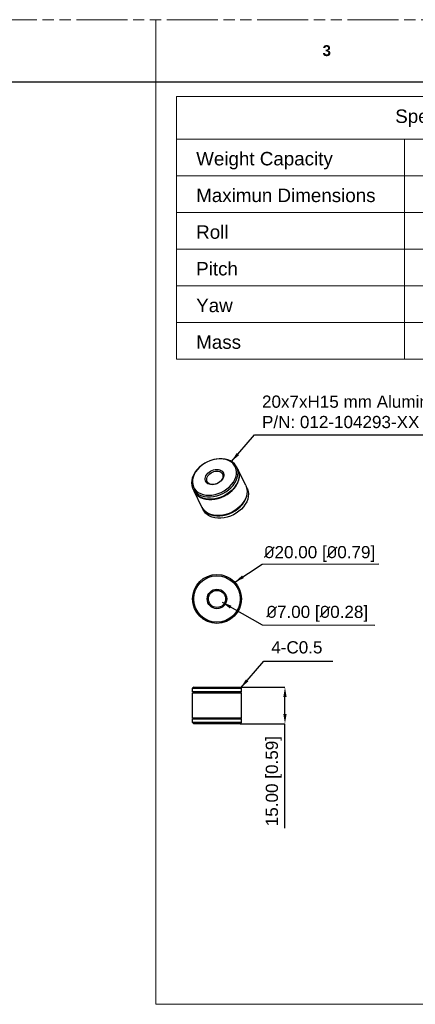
# Model space of a CAD drawing. Header units: millimetres. Extents: x 3925 to 5043, y -86 to 778.
# Tile 124 of 164: x 4568 to 4730, y 375 to 778. Entities that reach past the tile are written whole.
import ezdxf

# ---------------------------------------------------------------- set-up
doc = ezdxf.new("R2010")
doc.units = ezdxf.units.MM
doc.header["$LTSCALE"] = 46.255
doc.header["$PDMODE"] = 3
doc.header["$PDSIZE"] = 1
doc.linetypes.add('PHANTOM', pattern=[0.8, 0.45, -0.05, 0.1, -0.05, 0.1, -0.05])
doc.linetypes.add('SLD-Solid', pattern=[0])
doc.layers.get('0').update_dxf_attribs({"linetype": 'CONTINUOUS'})
doc.layers.get('Defpoints').update_dxf_attribs({"linetype": 'CONTINUOUS'})
doc.layers.add('dim', color=2, linetype='CONTINUOUS', lineweight=0)
doc.layers.add('Form', color=7, linetype='CONTINUOUS', lineweight=13)
doc.layers.add('SPACER-RIGGIDXF_CONTINUOUS_LINE', color=7, linetype='CONTINUOUS')
doc.styles.add('SLDTEXTSTYLE0', font='arialbd.ttf', dxfattribs={"height": 5.5})
doc.styles.add('SLDTEXTSTYLE2', font='arial.ttf')
doc.dimstyles.new('SLDDIMSTYLE1', dxfattribs={"dimtxt": 5.650301, "dimasz": 4.572, "dimexe": 0, "dimexo": 0.0625, "dimgap": 1.412575, "dimtad": 0, "dimtih": 1, "dimtoh": 1, "dimlfac": 3.5, "dimrnd": 1e-09, "dimzin": 4, "dimdsep": 46, "dimtxsty": 'SLDTEXTSTYLE0', "dimsah": 1, "dimcen": 0.09, "dimadec": 0, "dimazin": 1, "dimtol": 1, "dimtp": 0.8, "dimtm": 0.8, "dimtfac": 1, "dimtdec": 1, "dimtofl": 0, "dimtmove": 0, "dimatfit": 3, "dimfxl": 1, "dimfrac": 2, "dimtolj": 1, "dimarcsym": 0})

# ---------------------------------------------------------------- blocks, each defined once
blk = doc.blocks.new('*D80')
at = {"color": 0, "linetype": 'Continuous', "lineweight": -2}
for p, q in [((4658.05, 504.66), (4676.34, 504.66)), ((4676.34, 493.66), (4676.34, 500.66)), ((4658.05, 489.66), (4676.34, 489.66)), ((4676.34, 446.99), (4676.34, 489.66))]:
    blk.add_line(p, q, dxfattribs=at)
at = {"color": 0, "linetype": 'Continuous'}
for points in [[(4675.67, 500.66), (4677.01, 500.66), (4676.34, 504.66)], [(4675.67, 493.66), (4677.01, 493.66), (4676.34, 489.66)]]:
    blk.add_solid(points, dxfattribs=at)
at = {"layer": 'Defpoints', "color": 0, "linetype": 'Continuous'}
for p in [(4657.99, 504.66), (4676.34, 504.66), (4657.99, 489.66)]:
    blk.add_point(p, dxfattribs=at)
at = {"color": 0, "linetype": 'Continuous', "lineweight": 0, "insert": (4671.72, 466.25), "char_height": 5, "attachment_point": 5, "rotation": 90, "style": 'SLDTEXTSTYLE2'}
blk.add_mtext('\\A1;15.00 [0.59]', dxfattribs=at)

msp = doc.modelspace()

# ---------------------------------------------------------------- linework, layer by layer
at = {"color": 7, "linetype": 'PHANTOM', "lineweight": 0}
msp.add_line((3924.9114, 777.5606), (5042.5114, 777.5606), dxfattribs=at)
at = {"color": 7, "linetype": 'Continuous', "lineweight": 0}
msp.add_line((4623.4114, 777.5606), (4623.4114, 752.1606), dxfattribs=at)
at = {"color": 7, "linetype": 'Continuous', "lineweight": 30}
msp.add_line((3937.6114, 752.1606), (5029.8114, 752.1606), dxfattribs=at)
at = {"layer": 'dim', "color": 7, "linetype": 'Continuous', "lineweight": 0}
for p, q in [((4631.8979, 746.2015), (4890.9415, 746.2015)), ((4631.8979, 728.7015), (4890.9415, 728.7015)), ((4725.2347, 728.7015), (4725.2347, 638.7015))]:
    msp.add_line(p, q, dxfattribs=at)
at = {"layer": 'dim', "color": 7, "lineweight": 0}
msp.add_line((4631.8979, 746.2015), (4631.8979, 638.7015), dxfattribs=at)
at = {"layer": 'dim', "color": 0, "linetype": 'Continuous', "lineweight": 0}
for p, q in [((4631.8979, 713.7015), (4890.9415, 713.7015)), ((4631.8979, 698.7015), (4890.9415, 698.7015)), ((4631.8979, 683.7015), (4890.9415, 683.7015)), ((4631.8979, 668.7015), (4890.9415, 668.7015)), ((4631.8979, 653.7015), (4890.9415, 653.7015)), ((4631.8979, 638.7015), (4890.9415, 638.7015))]:
    msp.add_line(p, q, dxfattribs=at)
at = {"layer": 'Form', "color": 7, "linetype": 'SLD-Solid', "lineweight": 0}
for p, q in [((4623.4114, 752.1606), (4623.4114, 374.995)), ((4623.4114, 374.995), (5029.8114, 374.995))]:
    msp.add_line(p, q, dxfattribs=at)
at = {"layer": 'SPACER-RIGGIDXF_CONTINUOUS_LINE', "color": 7, "linetype": 'Continuous'}
for p, q in [((4657.0454, 593.7332), (4656.5879, 594.6656)), ((4657.1369, 593.5467), (4657.0987, 593.614)), ((4660.3094, 587.082), (4657.1369, 593.5467)), ((4639.0908, 584.9223), (4638.6332, 585.8548)), ((4639.3957, 584.3843), (4639.0909, 584.9224)), ((4639.129, 584.855), (4639.1824, 584.7359)), ((4642.3547, 578.2711), (4639.1823, 584.7359)), ((4660.4008, 586.8955), (4660.3627, 586.9628)), ((4660.8585, 585.9631), (4660.4009, 586.8955)), ((4642.6596, 577.7331), (4642.3548, 578.2711)), ((4642.393, 578.2038), (4642.4463, 578.0847)), ((4642.9038, 577.1522), (4642.4463, 578.0846)), ((4638.9907, 504.6974), (4638.4907, 504.1974)), ((4638.4907, 502.6974), (4638.4907, 504.1974)), ((4638.4907, 504.1974), (4658.4907, 504.1974)), ((4638.9907, 504.6974), (4657.9907, 504.6974)), ((4657.9907, 504.6974), (4658.4907, 504.1974)), ((4658.4907, 502.6974), (4658.4907, 504.1974)), ((4658.4907, 502.6974), (4638.4907, 502.6974)), ((4638.4907, 491.9974), (4638.4907, 502.3974)), ((4638.4907, 502.3974), (4658.4907, 502.3974)), ((4638.9907, 502.6974), (4638.9907, 502.3974)), ((4657.9907, 502.6974), (4657.9907, 502.3974)), ((4658.4907, 491.9974), (4658.4907, 502.3974)), ((4658.4907, 491.9974), (4638.4907, 491.9974)), ((4638.4907, 490.1974), (4638.4907, 491.6974)), ((4638.4907, 491.6974), (4658.4907, 491.6974)), ((4638.9907, 491.9974), (4638.9907, 491.6974)), ((4657.9907, 491.9974), (4657.9907, 491.6974)), ((4658.4907, 490.1974), (4658.4907, 491.6974)), ((4638.9907, 489.6974), (4638.4907, 490.1974)), ((4658.4907, 490.1974), (4638.4907, 490.1974)), ((4657.9907, 489.6974), (4638.9907, 489.6974)), ((4657.9907, 489.6974), (4658.4907, 490.1974))]:
    msp.add_line(p, q, dxfattribs=at)
for points in [[(4656.5879, 594.6656), (4656.283, 595.2036), (4655.6664, 595.985), (4654.8998, 596.6597), (4653.9973, 597.2152), (4652.9759, 597.6412), (4651.8545, 597.9296), (4650.6541, 598.0752), (4649.397, 598.0752), (4648.1066, 597.9296), (4646.807, 597.6412), (4645.5223, 597.2152), (4644.2766, 596.6597), (4643.0929, 595.985), (4641.9934, 595.2036), (4640.9985, 594.3302), (4640.1268, 593.3809), (4639.3946, 592.3735), (4638.8153, 591.3268), (4638.3999, 590.2602)], [(4656.2081, 590.571), (4656.4463, 591.63), (4656.5016, 592.6674), (4656.3727, 593.6622), (4656.0624, 594.5941), (4655.5769, 595.4441), (4654.9261, 596.1949), (4654.1233, 596.8312), (4653.1848, 597.3401), (4652.1297, 597.7111), (4650.9795, 597.9368), (4649.7577, 598.0126), (4648.489, 597.9368), (4647.1993, 597.7111), (4645.9149, 597.3401), (4644.6619, 596.8312), (4643.4658, 596.1949), (4642.351, 595.4441), (4641.3402, 594.5941), (4640.4539, 593.6622), (4639.7102, 592.6674), (4639.1243, 591.63), (4638.708, 590.571)], [(4646.4898, 587.4377), (4645.8648, 587.4853), (4645.2881, 587.6266), (4644.7774, 587.8574), (4644.3481, 588.1707), (4644.0134, 588.5569), (4643.7833, 589.0043), (4643.6648, 589.4993), (4643.6616, 590.0269), (4643.7738, 590.571), (4643.9979, 591.1151), (4644.3272, 591.6427), (4644.7515, 592.1377), (4645.2581, 592.5851), (4645.8316, 592.9713), (4646.4545, 593.2845), (4647.1079, 593.5154), (4647.7719, 593.6567), (4648.4263, 593.7043)], [(4644.4685, 588.7183), (4644.3472, 589.0381), (4644.278, 589.5099), (4644.3224, 590.0072), (4644.4788, 590.5132), (4644.7418, 591.0105), (4645.1025, 591.4823), (4645.5486, 591.9124), (4646.0649, 592.2863), (4646.6339, 592.5912), (4647.2361, 592.8167), (4647.8511, 592.9552), (4648.4578, 593.0018)], [(4648.4263, 593.7043), (4649.0513, 593.6567), (4649.6279, 593.5154), (4650.1387, 593.2845), (4650.5679, 592.9713), (4650.9027, 592.5851), (4651.1328, 592.1377), (4651.2513, 591.6427), (4651.2544, 591.1151), (4651.1423, 590.571), (4650.9182, 590.0269), (4650.5889, 589.4993), (4650.1645, 589.0043), (4649.6579, 588.5569), (4649.0845, 588.1707), (4648.4616, 587.8574), (4647.8082, 587.6266), (4647.1442, 587.4853), (4646.4898, 587.4377)], [(4650.7526, 591.8021), (4650.8739, 591.4823), (4650.9431, 591.0105), (4650.8987, 590.5132), (4650.7423, 590.0072), (4650.4793, 589.5099), (4650.1186, 589.0381), (4649.6725, 588.6079), (4649.1562, 588.234), (4648.5872, 587.9291), (4647.985, 587.7036), (4647.37, 587.5652), (4646.7633, 587.5185)], [(4648.4578, 593.0018), (4649.0356, 592.9552), (4649.565, 592.8167), (4650.0279, 592.5912), (4650.4084, 592.2863), (4650.6937, 591.9124), (4650.7526, 591.8021)], [(4656.8212, 590.2602), (4657.065, 591.3268), (4657.1327, 592.3735), (4657.023, 593.3809), (4656.738, 594.3302), (4656.5879, 594.6656)], [(4657.0454, 593.7332), (4657.1956, 593.3978), (4657.4806, 592.4485), (4657.5903, 591.4411), (4657.5225, 590.3944), (4657.2787, 589.3278)], [(4657.3702, 589.1413), (4657.6141, 590.2079), (4657.6818, 591.2546), (4657.5721, 592.262), (4657.2871, 593.2113), (4657.1369, 593.5467)], [(4638.3999, 590.2602), (4638.1561, 589.1936), (4638.0884, 588.1468), (4638.1981, 587.1395), (4638.4831, 586.1902), (4638.6332, 585.8548)], [(4638.708, 590.571), (4638.4698, 589.512), (4638.4145, 588.4745), (4638.5434, 587.4797), (4638.8537, 586.5478), (4639.3392, 585.6978), (4639.9899, 584.9471), (4640.7927, 584.3108), (4641.7312, 583.8019), (4642.7863, 583.4308), (4643.9365, 583.2051), (4645.1584, 583.1294), (4646.4271, 583.2051), (4647.7168, 583.4308), (4649.0012, 583.8019), (4650.2542, 584.3108), (4651.4503, 584.9471), (4652.5651, 585.6978), (4653.5759, 586.5478), (4654.4622, 587.4797), (4655.2059, 588.4745), (4655.7918, 589.512), (4656.2081, 590.571)], [(4638.6332, 585.8548), (4638.9381, 585.3167), (4639.5547, 584.5354), (4640.3213, 583.8607), (4641.2238, 583.3052), (4642.2452, 582.8792), (4643.3666, 582.5908), (4644.567, 582.4452), (4645.8241, 582.4452), (4647.1145, 582.5908), (4648.4141, 582.8792), (4649.6988, 583.3052), (4650.9446, 583.8607), (4652.1282, 584.5354), (4653.2277, 585.3167), (4654.2226, 586.1902), (4655.0943, 587.1395), (4655.8266, 588.1468), (4656.4058, 589.1936), (4656.8212, 590.2602)], [(4639.1824, 584.7359), (4639.4872, 584.1979), (4640.1037, 583.4165), (4640.8704, 582.7418), (4641.7728, 582.1863), (4642.7942, 581.7603), (4643.9156, 581.4719), (4645.116, 581.3263), (4646.3732, 581.3263), (4647.6636, 581.4719), (4648.9632, 581.7603), (4650.2479, 582.1863), (4651.4937, 582.7418), (4652.6773, 583.4165), (4653.7768, 584.1979), (4654.7717, 585.0713), (4655.6434, 586.0206), (4656.3756, 587.0279), (4656.9548, 588.0747), (4657.3702, 589.1413)], [(4657.2787, 589.3278), (4656.8633, 588.2612), (4656.2841, 587.2144), (4655.5518, 586.207), (4654.6802, 585.2578), (4653.6853, 584.3843), (4652.5858, 583.603), (4651.4022, 582.9283), (4650.1564, 582.3727), (4648.8717, 581.9468), (4647.5721, 581.6583), (4646.2817, 581.5128), (4645.0245, 581.5128), (4643.8241, 581.6583), (4642.7027, 581.9468), (4641.6813, 582.3727), (4640.7789, 582.9283), (4640.0122, 583.603), (4639.3957, 584.3843)], [(4646.7633, 587.5185), (4646.1855, 587.5652), (4645.6561, 587.7036), (4645.1932, 587.9291), (4644.8127, 588.234), (4644.5274, 588.6079), (4644.4685, 588.7183)], [(4660.3093, 587.0819), (4660.4595, 586.7465), (4660.7445, 585.7973), (4660.8542, 584.7899), (4660.7865, 583.7431), (4660.5427, 582.6765)], [(4660.6342, 582.4901), (4660.878, 583.5567), (4660.9457, 584.6034), (4660.8361, 585.6108), (4660.5511, 586.56), (4660.4008, 586.8955)], [(4660.8585, 585.9631), (4661.0086, 585.6276), (4661.2936, 584.6784), (4661.4033, 583.671), (4661.3356, 582.6242), (4661.0917, 581.5576)], [(4642.4463, 578.0847), (4642.7511, 577.5466), (4643.3677, 576.7653), (4644.1343, 576.0906), (4645.0368, 575.535), (4646.0582, 575.1091), (4647.1796, 574.8206), (4648.38, 574.6751), (4649.6371, 574.6751), (4650.9275, 574.8206), (4652.2272, 575.1091), (4653.5118, 575.535), (4654.7576, 576.0906), (4655.9413, 576.7653), (4657.0408, 577.5466), (4658.0356, 578.4201), (4658.9073, 579.3693), (4659.6396, 580.3767), (4660.2188, 581.4235), (4660.6342, 582.4901)], [(4660.5427, 582.6765), (4660.1273, 581.6099), (4659.5481, 580.5632), (4658.8158, 579.5558), (4657.9441, 578.6066), (4656.9493, 577.7331), (4655.8498, 576.9518), (4654.6661, 576.277), (4653.4203, 575.7215), (4652.1357, 575.2956), (4650.836, 575.0071), (4649.5456, 574.8615), (4648.2885, 574.8615), (4647.0881, 575.0071), (4645.9667, 575.2956), (4644.9453, 575.7215), (4644.0428, 576.277), (4643.2762, 576.9518), (4642.6596, 577.7331)], [(4661.0917, 581.5576), (4660.6764, 580.4911), (4660.0971, 579.4443), (4659.3649, 578.4369), (4658.4932, 577.4876), (4657.4983, 576.6142), (4656.3988, 575.8328), (4655.2151, 575.1581), (4653.9694, 574.6026), (4652.6847, 574.1767), (4651.3851, 573.8882), (4650.0947, 573.7426), (4648.8376, 573.7426), (4647.6371, 573.8882), (4646.5158, 574.1767), (4645.4944, 574.6026), (4644.5919, 575.1581), (4643.8253, 575.8328), (4643.2087, 576.6142), (4642.9038, 577.1522)]]:
    msp.add_lwpolyline(points, dxfattribs=at)
for radius in [10, 9.5, 4, 3.5]:
    msp.add_circle((4648.4907, 540.7338), radius, dxfattribs=at)

# ---------------------------------------------------------------- texts
at = {"color": 7, "linetype": 'Continuous', "lineweight": 0, "insert": (4691.7057, 767.1333), "char_height": 4.445, "attachment_point": 1, "style": 'SLDTEXTSTYLE0'}
msp.add_mtext('3', dxfattribs=at)
at = {"color": 0, "linetype": 'Continuous', "lineweight": 0, "char_height": 5.5, "attachment_point": 1, "style": 'SLDTEXTSTYLE2'}
for s, insert in [('Specification', (4721.498, 740.8407)), ('Weight Capacity', (4639.9876, 723.4961)), ('Maximun Dimensions', (4639.9876, 708.4961)), ('Roll', (4639.9876, 693.4961)), ('Pitch', (4639.9876, 678.4961)), ('Yaw', (4639.9876, 663.4961)), ('Mass', (4639.9876, 648.4961))]:
    msp.add_mtext(s, dxfattribs=dict(at, insert=insert))
at = {"color": 2, "linetype": 'Continuous', "lineweight": 0, "char_height": 5, "attachment_point": 1, "style": 'SLDTEXTSTYLE2'}
for s, insert in [('20x7xH15 mm Aluminum Spacer\\PP/N: 012-104293-XX', (4666.9298, 623.9002)), ('{\\fISOCPEUR|b0|i0|c0|p34;%%C}20.00 [{\\fISOCPEUR|b0|i0|c0|p34;%%C}0.79]', (4667.7345, 562.3644)), ('{\\fISOCPEUR|b0|i0|c0|p34;%%C}7.00 [{\\fISOCPEUR|b0|i0|c0|p34;%%C}0.28]', (4668.7286, 537.9465)), ('4-C0.5', (4670.722, 523.4472))]:
    msp.add_mtext(s, dxfattribs=dict(at, insert=insert))

# ---------------------------------------------------------------- dimensions: what is measured, and where the dimension line sits
at = {"color": 2, "linetype": 'Continuous', "lineweight": 0}
dim = msp.add_linear_dim(base=(4676.3396, 504.6578), p1=(4657.9907, 489.6578), p2=(4657.9907, 504.6578), angle=90, dimstyle='SLDDIMSTYLE1', override={"dimtxt": 5, "dimasz": 4, "dimtad": 1, "dimtih": 0, "dimtoh": 0, "dimlfac": 1, "dimtxsty": 'SLDTEXTSTYLE2', "dimtol": 0, "dimtp": 0.5, "dimtm": 0.5, "dimtix": 1, "dimtmove": 1}, dxfattribs=at)
dim.commit()
dim.dimension.update_dxf_attribs({"geometry": '*D80', "text_midpoint": (4676.3396, 466.2469), "dimtype": 160})

# ---------------------------------------------------------------- leaders
at = {"color": 2, "linetype": 'Continuous', "lineweight": 0, "annotation_type": 0, "has_hookline": 1, "hookline_direction": 1}
for points in [[(4654.4485, 596.9375), (4663.8663, 607.8516), (4773.8032, 607.8471)], [(4655.7825, 547.5849), (4666.9866, 554.9665), (4714.7922, 555.0281)], [(4650.615, 539.3689), (4667.0084, 530.0851), (4713.1901, 530.0089)], [(4658.2407, 504.4078), (4667.6585, 515.322), (4695.912, 515.3208)]]:
    msp.add_leader(points, dimstyle='SLDDIMSTYLE1', override={"dimasz": 4, "dimtad": 0}, dxfattribs=at)

doc.saveas('drawing.dxf')
